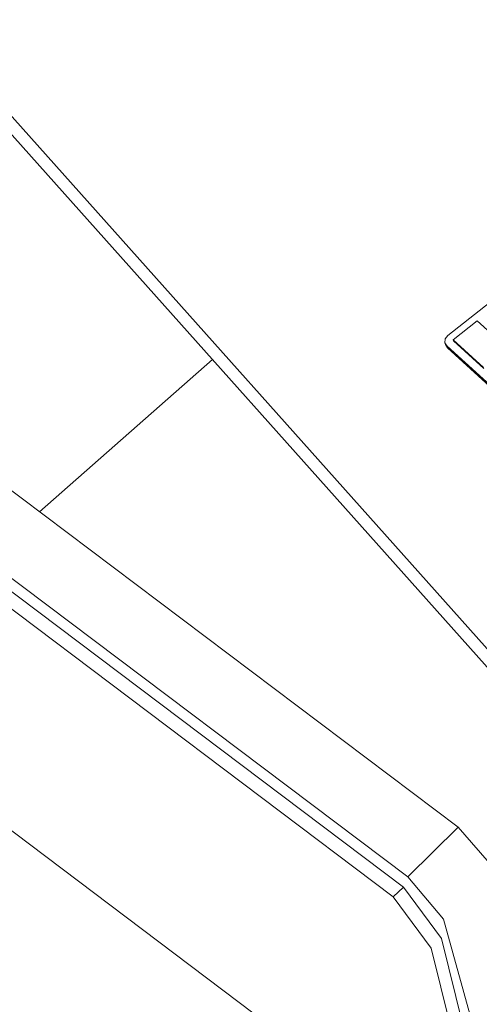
# Model space of a CAD drawing. Header units: millimetres. Extents: x -36631 to 27388, y -24993 to 6945.
# Tile 79 of 256: x -8008 to -7729, y -19896 to -19300. Entities that reach past the tile are written whole.
import ezdxf

# ---------------------------------------------------------------- set-up
doc = ezdxf.new("R2010")
doc.units = ezdxf.units.MM
doc.header["$MEASUREMENT"] = 0
doc.layers.add('Nuevo_09_EI_Mobiliari general', color=7, linetype='Continuous')
doc.layers.add('Nuevo_09_EI_Mobiliari general_Pluma_Nº__1', color=7, linetype='Continuous', lineweight=5)

# ---------------------------------------------------------------- blocks, each defined once
blk = doc.blocks.new('Elem Sección_152_1')
at = {"layer": 'Nuevo_09_EI_Mobiliari general_Pluma_Nº__1', "color": 7, "linetype": 'Continuous', "lineweight": 5}
for p, q in [((-7287.82, -20169.77), (-8947.84, -18312.22)), ((-7287.82, -20180.86), (-8947.84, -18323.3))]:
    blk.add_line(p, q, dxfattribs=at)
blk = doc.blocks.new('Elem Sección_154_1')
at = {"layer": 'Nuevo_09_EI_Mobiliari general_Pluma_Nº__1', "color": 7, "linetype": 'Continuous', "lineweight": 5}
for p, q in [((-7995.6, -19598.13), (-7890.89, -19506.03)), ((-7742.03, -19789.13), (-8116.08, -19507.38)), ((-7772.55, -19819.2), (-8146.6, -19537.45)), ((-7775.15, -19825.41), (-8149.2, -19543.66)), ((-7781.37, -19831.27), (-8155.43, -19549.51)), ((-7736.04, -19999.65), (-8110.09, -19717.9)), ((-7772.55, -19819.2), (-7742.03, -19789.13)), ((-7742.03, -19789.13), (-7720.45, -19814.04)), ((-7750.83, -19844.88), (-7772.55, -19819.2)), ((-7781.37, -19831.27), (-7775.15, -19825.41)), ((-7775.15, -19825.41), (-7752.1, -19856.49)), ((-7758.29, -19862.42), (-7781.37, -19831.27)), ((-7729.92, -19920.04), (-7750.83, -19844.88)), ((-7752.1, -19856.49), (-7730.51, -19943.64)), ((-7736.55, -19950.24), (-7758.29, -19862.42))]:
    blk.add_line(p, q, dxfattribs=at)
blk = doc.blocks.new('Elem Sección_156_1')
at = {"layer": 'Nuevo_09_EI_Mobiliari general_Pluma_Nº__1', "color": 7, "linetype": 'Continuous', "lineweight": 5}
for p, q in [((-7666.53, -19427.1), (-7748.35, -19491.49)), ((-7730.42, -19482.49), (-7744.97, -19493.95)), ((-7712.01, -19499.24), (-7730.42, -19482.49)), ((-7749.84, -19493.47), (-7749.98, -19495.78)), ((-7748.35, -19491.49), (-7749.84, -19493.47)), ((-7744.97, -19493.95), (-7726.57, -19510.7)), ((-7744.81, -19494.71), (-7744.97, -19493.95)), ((-7744.81, -19494.71), (-7726.41, -19511.46)), ((-7749.98, -19495.78), (-7748.74, -19497.81)), ((-7749.74, -19496.93), (-7749.98, -19495.78)), ((-7749.74, -19496.93), (-7748.49, -19498.95)), ((-7748.74, -19497.81), (-7451.61, -19768.19)), ((-7748.49, -19498.95), (-7451.37, -19769.33))]:
    blk.add_line(p, q, dxfattribs=at)

msp = doc.modelspace()

# ---------------------------------------------------------------- block references
at = {"layer": 'Nuevo_09_EI_Mobiliari general', "lineweight": 0}
for name in ['Elem Sección_152_1', 'Elem Sección_156_1', 'Elem Sección_154_1']:
    msp.add_blockref(name, (0, 0), dxfattribs=at)

doc.saveas('drawing.dxf')
